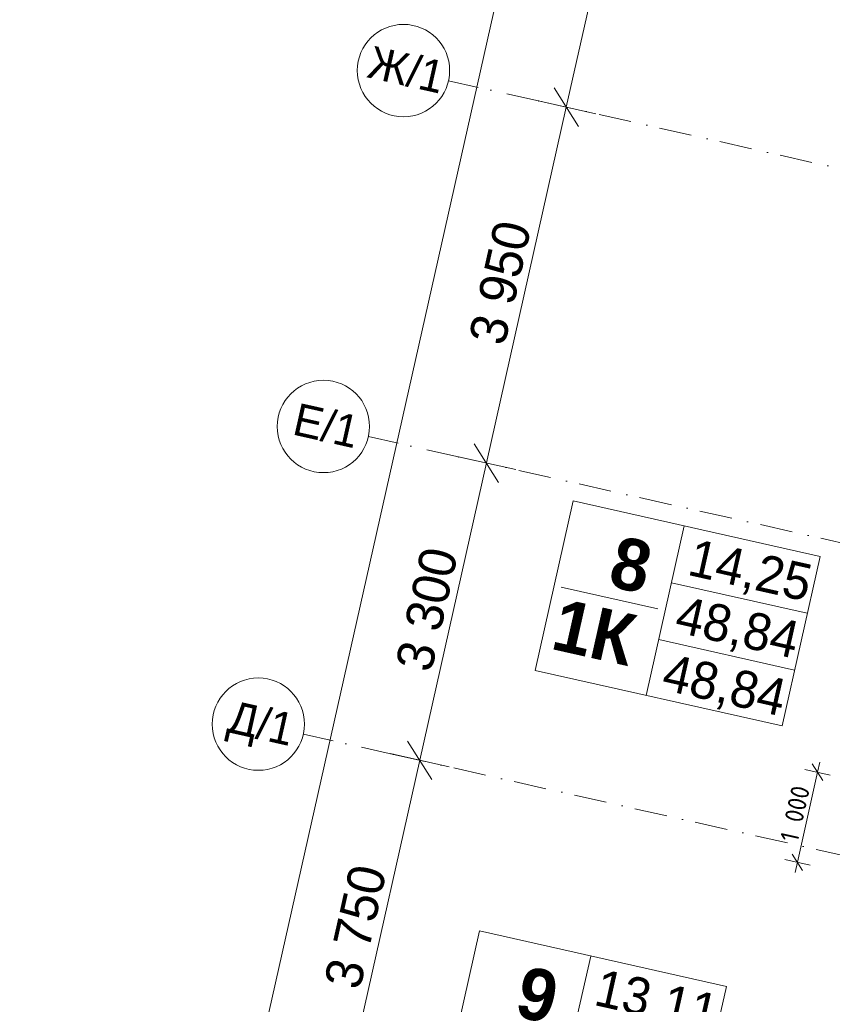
# Model space of a CAD drawing. Header units: millimetres. Extents: x -7213913 to -6930525, y 6129472 to 6355042.
# Tile 109 of 214: x -7212956 to -7204153, y 6172945 to 6183609. Entities that reach past the tile are written whole.
import ezdxf
from ezdxf.enums import TextEntityAlignment as Align

# ---------------------------------------------------------------- set-up
doc = ezdxf.new("R2010")
doc.units = ezdxf.units.MM
doc.header["$MEASUREMENT"] = 0
doc.linetypes.add('Штрихпунктирная', pattern=[670.277762, 352.777767, -176.388884, 0, -141.111112])
for name, color, linetype in [('S - квартира_маркер.АР', 7, 'Continuous'), ('АР-Чертеж-Оси_Осевые размеры.АР', 7, 'Continuous'), ('АР-Чертеж-Размеры.АР', 7, 'Continuous')]:
    doc.layers.add(name, color=color, linetype=linetype)
for name, color, linetype, lineweight in [('S - квартира_маркер.АР_Ном._пера__1', 7, 'Continuous', 0), ('АР-Чертеж-Оси_Осевые размеры.АР_Ном._пера__1', 7, 'Continuous', 0), ('АР-Чертеж-Оси_Осевые размеры.АР_Ном._пера__120', 7, 'Continuous', 0), ('АР-Чертеж-Размеры.АР_Ном._пера__1', 7, 'Continuous', 0)]:
    doc.layers.add(name, color=color, linetype=linetype, lineweight=lineweight)
doc.styles.add('РЎР“Р•РќР•Р\xa0Р\x98Р\xa0_РЎРўР\x98Р›Р¬_3', font='GOST_Common.ttf')
doc.styles.add('РЎР“Р•РќР•Р\xa0Р\x98Р\xa0_РЎРўР\x98Р›Р¬_4', font='GOTHICB.TTF')
doc.styles.add('РЎР“Р•РќР•Р\xa0Р\x98Р\xa0_РЎРўР\x98Р›Р¬_5', font='GOTHIC.TTF')
doc.dimstyles.new('СГЕНЕРИР_СТИЛЬ__1', dxfattribs={"dimtxt": 400, "dimasz": 332.5, "dimexe": 0.18, "dimexo": 0.0625, "dimgap": 0, "dimtad": 1, "dimdec": 0, "dimzin": 0, "dimdsep": 46, "dimtxsty": 'РЎР“Р•РќР•Р\xa0Р\x98Р\xa0_РЎРўР\x98Р›Р¬_5', "dimblk": 'ARROWHEAD_6', "dimblk1": 'ARROWHEAD_6', "dimblk2": 'ARROWHEAD_6', "dimcen": 0.09, "dimse1": 1, "dimse2": 1, "dimclrd": 7, "dimclre": 7, "dimclrt": 7, "dimazin": 0, "dimtfac": 1, "dimtdec": 4, "dimtmove": 0, "dimatfit": 3, "dimfxl": 1, "dimtolj": 1, "dimtzin": 0, "dimarcsym": 0})
doc.dimstyles.new('СГЕНЕРИР_СТИЛЬ__2', dxfattribs={"dimtxt": 400, "dimasz": 332.5, "dimexe": 0.18, "dimexo": 0.0625, "dimgap": 0, "dimtad": 1, "dimdec": 0, "dimzin": 0, "dimdsep": 46, "dimtxsty": 'РЎР“Р•РќР•Р\xa0Р\x98Р\xa0_РЎРўР\x98Р›Р¬_5', "dimblk": 'ARROWHEAD_6', "dimblk1": 'ARROWHEAD_6', "dimblk2": 'ARROWHEAD_6', "dimcen": 0.09, "dimse1": 1, "dimse2": 1, "dimclrd": 7, "dimclre": 7, "dimclrt": 7, "dimazin": 0, "dimtfac": 1, "dimtdec": 4, "dimtmove": 2, "dimatfit": 3, "dimfxl": 1, "dimtolj": 1, "dimtzin": 0, "dimarcsym": 0})
doc.dimstyles.new('СГЕНЕРИР_СТИЛЬ__3', dxfattribs={"dimtxt": 200, "dimasz": 142.5, "dimexe": 0.18, "dimexo": 0.0625, "dimgap": 0, "dimtad": 1, "dimdec": 0, "dimzin": 0, "dimdsep": 46, "dimtxsty": 'РЎР“Р•РќР•Р\xa0Р\x98Р\xa0_РЎРўР\x98Р›Р¬_3', "dimblk": 'ARROWHEAD_6', "dimblk1": 'ARROWHEAD_6', "dimblk2": 'ARROWHEAD_6', "dimcen": 0.09, "dimse1": 1, "dimse2": 1, "dimclrd": 7, "dimclre": 7, "dimclrt": 7, "dimazin": 0, "dimtfac": 1, "dimtdec": 4, "dimtmove": 0, "dimatfit": 3, "dimfxl": 1, "dimtolj": 1, "dimtzin": 0, "dimarcsym": 0})

# ---------------------------------------------------------------- blocks, each defined once
blk = doc.blocks.new('labelLabPP_FlatE34FrameRed3d[14]_10', base_point=(-7208024, 6173158))
at = {"layer": 'S - квартира_маркер.АР_Ном._пера__1', "color": 7, "linetype": 'Continuous', "lineweight": 0}
for p, q in [((-7207976, 6173739), (-7208388, 6171903)), ((-7207976, 6173739), (-7205300, 6173138)), ((-7206771, 6173468), (-7207184, 6171633)), ((-7205300, 6173138), (-7205712, 6171302)), ((-7208104, 6172803), (-7207055, 6172568)), ((-7206909, 6172853), (-7205438, 6172523)), ((-7207048, 6172238), (-7205576, 6171908)), ((-7208388, 6171903), (-7205712, 6171302))]:
    blk.add_line(p, q, dxfattribs=at)
at = {"layer": 'S - квартира_маркер.АР_Ном._пера__1', "color": 7, "lineweight": 0}
for tag, height, style, p in [('TS_FLATNUMBER', 560, 'РЎР“Р•РќР•Р\xa0Р\x98Р\xa0_РЎРўР\x98Р›Р¬_4', (-7206942, 6172957)), ('TS_LIVING_ROOM_AREA', 400, 'РЎР“Р•РќР•Р\xa0Р\x98Р\xa0_РЎРўР\x98Р›Р¬_5', (-7205401, 6172843)), ('TS_POSTFIXNUMROOMS', 560, 'РЎР“Р•РќР•Р\xa0Р\x98Р\xa0_РЎРўР\x98Р›Р¬_4', (-7207117, 6172176)), ('TS_WITHOUTBALK', 400, 'РЎР“Р•РќР•Р\xa0Р\x98Р\xa0_РЎРўР\x98Р›Р¬_5', (-7205540, 6172225)), ('TS_ALLSQUARE', 400, 'РЎР“Р•РќР•Р\xa0Р\x98Р\xa0_РЎРўР\x98Р›Р¬_5', (-7205680, 6171601))]:
    blk.add_attdef(tag, text='', height=height, rotation=347.3417, dxfattribs=dict(at, style=style)).set_placement(p, align=Align.MIDDLE_RIGHT)
blk = doc.blocks.new('labelLabPP_FlatE34FrameRed3d[58]_10', base_point=(-7207010, 6177817))
at = {"layer": 'S - квартира_маркер.АР_Ном._пера__1', "color": 7, "linetype": 'Continuous', "lineweight": 0}
for p, q in [((-7206962, 6178397), (-7207374, 6176562)), ((-7206962, 6178397), (-7204286, 6177796)), ((-7205757, 6178127), (-7206170, 6176291)), ((-7204286, 6177796), (-7204698, 6175961)), ((-7205896, 6177512), (-7204424, 6177181)), ((-7207090, 6177462), (-7206042, 6177227)), ((-7206034, 6176897), (-7204562, 6176566)), ((-7207374, 6176562), (-7204698, 6175961))]:
    blk.add_line(p, q, dxfattribs=at)
at = {"layer": 'S - квартира_маркер.АР_Ном._пера__1', "color": 7, "lineweight": 0}
for tag, height, style, p in [('TS_FLATNUMBER', 560, 'РЎР“Р•РќР•Р\xa0Р\x98Р\xa0_РЎРўР\x98Р›Р¬_4', (-7205928, 6177616)), ('TS_POSTFIXNUMROOMS', 560, 'РЎР“Р•РќР•Р\xa0Р\x98Р\xa0_РЎРўР\x98Р›Р¬_4', (-7206103, 6176835)), ('TS_LIVING_ROOM_AREA', 400, 'РЎР“Р•РќР•Р\xa0Р\x98Р\xa0_РЎРўР\x98Р›Р¬_5', (-7204387, 6177502)), ('TS_WITHOUTBALK', 400, 'РЎР“Р•РќР•Р\xa0Р\x98Р\xa0_РЎРўР\x98Р›Р¬_5', (-7204526, 6176884)), ('TS_ALLSQUARE', 400, 'РЎР“Р•РќР•Р\xa0Р\x98Р\xa0_РЎРўР\x98Р›Р¬_5', (-7204667, 6176259))]:
    blk.add_attdef(tag, text='', height=height, rotation=347.3417, dxfattribs=dict(at, style=style)).set_placement(p, align=Align.MIDDLE_RIGHT)
blk = doc.blocks.new('*D904', base_point=(-6566190, 6562678))
at = {"layer": 'АР-Чертеж-Оси_Осевые размеры.АР_Ном._пера__1', "color": 7, "linetype": 'Continuous', "lineweight": 0, "transparency": 16777216}
for p, q in [((-7209445, 6171929), (-7208623, 6175588)), ((-7209578, 6172138), (-7209313, 6171720)), ((-7209125, 6171857), (-7209765, 6172001)), ((-7210041, 6169275), (-7209445, 6171929)), ((-7210174, 6169484), (-7209909, 6169066)), ((-7210760, 6166075), (-7210041, 6169275)), ((-7209721, 6169203), (-7210361, 6169347))]:
    blk.add_line(p, q, dxfattribs=at)
at = {"layer": 'АР-Чертеж-Оси_Осевые размеры.АР_Ном._пера__1', "color": 7, "lineweight": 0, "transparency": 16777216, "insert": (-7209976, 6169932), "char_height": 400, "attachment_point": 7, "rotation": 77.3417, "style": 'РЎР“Р•РќР•Р\xa0Р\x98Р\xa0_РЎРўР\x98Р›Р¬_5'}
blk.add_mtext('\\A1;{\\pql;\\fCentury Gothic|b0|i0|c204|p0;\\W1.000000;2\xa0720}', dxfattribs=at)
blk = doc.blocks.new('ARROWHEAD_6')
at = {"color": 0, "linetype": 'Continuous', "lineweight": 0}
for p, q in [((-0.5, -0.5), (0.5, 0.5)), ((0, 0), (-1, 0))]:
    blk.add_line(p, q, dxfattribs=at)
blk = doc.blocks.new('*D905', base_point=(-6566190, 6562678))
at = {"layer": 'АР-Чертеж-Оси_Осевые размеры.АР_Ном._пера__1', "color": 7, "linetype": 'Continuous', "lineweight": 0, "transparency": 16777216}
for p, q in [((-7208623, 6175588), (-7207900, 6178808)), ((-7208756, 6175797), (-7208491, 6175379)), ((-7209445, 6171929), (-7208623, 6175588)), ((-7208303, 6175516), (-7208944, 6175660)), ((-7209578, 6172138), (-7209313, 6171720))]:
    blk.add_line(p, q, dxfattribs=at)
at = {"layer": 'АР-Чертеж-Оси_Осевые размеры.АР_Ном._пера__1', "color": 7, "lineweight": 0, "transparency": 16777216, "insert": (-7209267, 6173088), "char_height": 400, "attachment_point": 7, "rotation": 77.3417, "style": 'РЎР“Р•РќР•Р\xa0Р\x98Р\xa0_РЎРўР\x98Р›Р¬_5'}
blk.add_mtext('\\A1;{\\pql;\\fCentury Gothic|b0|i0|c204|p0;\\W1.000000;3\xa0750}', dxfattribs=at)
blk = doc.blocks.new('*D906', base_point=(-6566190, 6562678))
at = {"layer": 'АР-Чертеж-Оси_Осевые размеры.АР_Ном._пера__1', "color": 7, "linetype": 'Continuous', "lineweight": 0, "transparency": 16777216}
for p, q in [((-7208033, 6179017), (-7207768, 6178598)), ((-7207580, 6178736), (-7208220, 6178879)), ((-7208623, 6175588), (-7207900, 6178808)), ((-7208756, 6175797), (-7208491, 6175379))]:
    blk.add_line(p, q, dxfattribs=at)
at = {"layer": 'АР-Чертеж-Оси_Осевые размеры.АР_Ном._пера__1', "color": 7, "lineweight": 0, "transparency": 16777216, "insert": (-7208494, 6176527), "char_height": 400, "attachment_point": 7, "rotation": 77.3417, "style": 'РЎР“Р•РќР•Р\xa0Р\x98Р\xa0_РЎРўР\x98Р›Р¬_5'}
blk.add_mtext('\\A1;{\\pql;\\fCentury Gothic|b0|i0|c204|p0;\\W1.000000;3\xa0300}', dxfattribs=at)
blk = doc.blocks.new('*D907', base_point=(-6566190, 6562678))
at = {"layer": 'АР-Чертеж-Оси_Осевые размеры.АР_Ном._пера__1', "color": 7, "linetype": 'Continuous', "lineweight": 0, "transparency": 16777216}
for p, q in [((-7207035, 6182662), (-7205913, 6187657)), ((-7207167, 6182871), (-7206902, 6182452)), ((-7206715, 6182590), (-7207355, 6182733)), ((-7207900, 6178808), (-7207035, 6182662)), ((-7208033, 6179017), (-7207768, 6178598)), ((-7207580, 6178736), (-7208220, 6178879)), ((-7208623, 6175588), (-7207900, 6178808))]:
    blk.add_line(p, q, dxfattribs=at)
at = {"layer": 'АР-Чертеж-Оси_Осевые размеры.АР_Ном._пера__1', "color": 7, "lineweight": 0, "transparency": 16777216, "insert": (-7207700, 6180064), "char_height": 400, "attachment_point": 7, "rotation": 77.3417, "style": 'РЎР“Р•РќР•Р\xa0Р\x98Р\xa0_РЎРўР\x98Р›Р¬_5'}
blk.add_mtext('\\A1;{\\pql;\\fCentury Gothic|b0|i0|c204|p0;\\W1.000000;3\xa0950}', dxfattribs=at)
blk = doc.blocks.new('*D908', base_point=(-6566190, 6562678))
at = {"layer": 'АР-Чертеж-Оси_Осевые размеры.АР_Ном._пера__1', "color": 7, "linetype": 'Continuous', "lineweight": 0, "transparency": 16777216}
for p, q in [((-7205913, 6187657), (-7205367, 6190087)), ((-7206045, 6187866), (-7205780, 6187448)), ((-7205593, 6187585), (-7206233, 6187729)), ((-7207035, 6182662), (-7205913, 6187657)), ((-7207167, 6182871), (-7206902, 6182452))]:
    blk.add_line(p, q, dxfattribs=at)
at = {"layer": 'АР-Чертеж-Оси_Осевые размеры.АР_Ном._пера__1', "color": 7, "lineweight": 0, "transparency": 16777216, "insert": (-7206706, 6184489), "char_height": 400, "attachment_point": 7, "rotation": 77.3417, "style": 'РЎР“Р•РќР•Р\xa0Р\x98Р\xa0_РЎРўР\x98Р›Р¬_5'}
blk.add_mtext('\\A1;{\\pql;\\fCentury Gothic|b0|i0|c204|p0;\\W1.000000;5\xa0120}', dxfattribs=at)
blk = doc.blocks.new('*D913', base_point=(-6566190, 6562678))
at = {"layer": 'АР-Чертеж-Оси_Осевые размеры.АР_Ном._пера__1', "color": 7, "linetype": 'Continuous', "lineweight": 0, "transparency": 16777216}
for p, q in [((-7202989, 6205216), (-7203047, 6204960)), ((-7202915, 6204750), (-7203179, 6205169)), ((-7203367, 6205031), (-7202727, 6204888)), ((-7203047, 6204960), (-7212636, 6162263)), ((-7212769, 6162472), (-7212504, 6162054)), ((-7212956, 6162335), (-7212316, 6162191)), ((-7212636, 6162263), (-7212694, 6162007))]:
    blk.add_line(p, q, dxfattribs=at)
at = {"layer": 'АР-Чертеж-Оси_Осевые размеры.АР_Ном._пера__1', "color": 7, "lineweight": 0, "transparency": 16777216, "insert": (-7207709, 6184565), "char_height": 400, "attachment_point": 7, "rotation": 77.3417, "style": 'РЎР“Р•РќР•Р\xa0Р\x98Р\xa0_РЎРўР\x98Р›Р¬_5'}
blk.add_mtext('\\A1;{\\pql;\\fCentury Gothic|b0|i0|c204|p0;\\W1.000000;43\xa0760}', dxfattribs=at)
blk = doc.blocks.new('*D981', base_point=(-6566190, 6562678))
at = {"layer": 'АР-Чертеж-Размеры.АР_Ном._пера__1', "color": 7, "linetype": 'Continuous', "lineweight": 0, "transparency": 16777216}
for p, q in [((-7204313, 6175459), (-7204288, 6175569)), ((-7204532, 6174484), (-7204313, 6175459)), ((-7204176, 6175428), (-7204450, 6175490)), ((-7204256, 6175370), (-7204370, 6175549)), ((-7204395, 6174453), (-7204669, 6174514)), ((-7204589, 6174573), (-7204475, 6174394)), ((-7204557, 6174374), (-7204532, 6174484))]:
    blk.add_line(p, q, dxfattribs=at)
at = {"layer": 'АР-Чертеж-Размеры.АР_Ном._пера__1', "color": 7, "lineweight": 0, "transparency": 16777216, "insert": (-7204527, 6174690), "char_height": 200, "attachment_point": 7, "rotation": 77.3417, "style": 'РЎР“Р•РќР•Р\xa0Р\x98Р\xa0_РЎРўР\x98Р›Р¬_3'}
blk.add_mtext('\\A1;{\\pql;\\fGOST Common|b0|i0|c204|p0;\\W1.000000;1\xa0000}', dxfattribs=at)
blk = doc.blocks.new('*D982', base_point=(-6566190, 6562678))
at = {"layer": 'АР-Чертеж-Размеры.АР_Ном._пера__1', "color": 7, "linetype": 'Continuous', "lineweight": 0, "transparency": 16777216}
for p, q in [((-7203456, 6178931), (-7203570, 6179111)), ((-7203513, 6179021), (-7203488, 6179131)), ((-7203732, 6178045), (-7203513, 6179021)), ((-7203376, 6178990), (-7203650, 6179052)), ((-7203789, 6178135), (-7203675, 6177956)), ((-7203595, 6178014), (-7203869, 6178076)), ((-7203757, 6177936), (-7203732, 6178045))]:
    blk.add_line(p, q, dxfattribs=at)
at = {"layer": 'АР-Чертеж-Размеры.АР_Ном._пера__1', "color": 7, "lineweight": 0, "transparency": 16777216, "insert": (-7203727, 6178251), "char_height": 200, "attachment_point": 7, "rotation": 77.3417, "style": 'РЎР“Р•РќР•Р\xa0Р\x98Р\xa0_РЎРўР\x98Р›Р¬_3'}
blk.add_mtext('\\A1;{\\pql;\\fGOST Common|b0|i0|c204|p0;\\W1.000000;1\xa0000}', dxfattribs=at)
blk = doc.blocks.new('Стандартный Маркер Сетки[192]_10', base_point=(-7208311, 6182948))
at = {"layer": 'АР-Чертеж-Оси_Осевые размеры.АР_Ном._пера__120', "color": 7, "linetype": 'Штрихпунктирная', "lineweight": 0}
for q in [(-7208311, 6182948), (-7183218, 6177312), (-7207335, 6182729)]:
    blk.add_line((-7207335, 6182729), q, dxfattribs=at)
at = {"layer": 'АР-Чертеж-Оси_Осевые размеры.АР_Ном._пера__120', "color": 7, "linetype": 'Continuous', "lineweight": 0}
blk.add_circle((-7208799, 6183058), 500, dxfattribs=at)
at = {"layer": 'АР-Чертеж-Оси_Осевые размеры.АР_Ном._пера__120', "color": 7, "linetype": 'Штрихпунктирная', "lineweight": 0}
blk.add_point((-7207335, 6182729), dxfattribs=at)
at = {"layer": 'АР-Чертеж-Оси_Осевые размеры.АР_Ном._пера__120', "color": 7, "lineweight": 0, "style": 'РЎР“Р•РќР•Р\xa0Р\x98Р\xa0_РЎРўР\x98Р›Р¬_5'}
blk.add_attdef('AC_MarkerText_1', text='', height=350, rotation=347.3417, dxfattribs=at).set_placement((-7208729, 6183239), align=Align.TOP_CENTER)
blk = doc.blocks.new('Стандартный Маркер Сетки[193]_10', base_point=(-7209883, 6175871))
at = {"layer": 'АР-Чертеж-Оси_Осевые размеры.АР_Ном._пера__120', "color": 7, "linetype": 'Штрихпунктирная', "lineweight": 0}
for q in [(-7209883, 6175871), (-7184807, 6170239), (-7208908, 6175652)]:
    blk.add_line((-7208908, 6175652), q, dxfattribs=at)
at = {"layer": 'АР-Чертеж-Оси_Осевые размеры.АР_Ном._пера__120', "color": 7, "linetype": 'Continuous', "lineweight": 0}
blk.add_circle((-7210371, 6175980), 500, dxfattribs=at)
at = {"layer": 'АР-Чертеж-Оси_Осевые размеры.АР_Ном._пера__120', "color": 7, "linetype": 'Штрихпунктирная', "lineweight": 0}
blk.add_point((-7208908, 6175652), dxfattribs=at)
at = {"layer": 'АР-Чертеж-Оси_Осевые размеры.АР_Ном._пера__120', "color": 7, "lineweight": 0, "style": 'РЎР“Р•РќР•Р\xa0Р\x98Р\xa0_РЎРўР\x98Р›Р¬_5'}
blk.add_attdef('AC_MarkerText_1', text='', height=350, rotation=347.3417, dxfattribs=at).set_placement((-7210301, 6176161), align=Align.TOP_CENTER)
blk = doc.blocks.new('Стандартный Маркер Сетки[197]_10', base_point=(-7209178, 6179095))
at = {"layer": 'АР-Чертеж-Оси_Осевые размеры.АР_Ном._пера__120', "color": 7, "linetype": 'Штрихпунктирная', "lineweight": 0}
for q in [(-7209178, 6179095), (-7184084, 6173458), (-7208203, 6178875)]:
    blk.add_line((-7208203, 6178875), q, dxfattribs=at)
at = {"layer": 'АР-Чертеж-Оси_Осевые размеры.АР_Ном._пера__120', "color": 7, "linetype": 'Continuous', "lineweight": 0}
blk.add_circle((-7209666, 6179204), 500, dxfattribs=at)
at = {"layer": 'АР-Чертеж-Оси_Осевые размеры.АР_Ном._пера__120', "color": 7, "linetype": 'Штрихпунктирная', "lineweight": 0}
blk.add_point((-7208203, 6178875), dxfattribs=at)
at = {"layer": 'АР-Чертеж-Оси_Осевые размеры.АР_Ном._пера__120', "color": 7, "lineweight": 0, "style": 'РЎР“Р•РќР•Р\xa0Р\x98Р\xa0_РЎРўР\x98Р›Р¬_5'}
blk.add_attdef('AC_MarkerText_1', text='', height=350, rotation=347.3417, dxfattribs=at).set_placement((-7209596, 6179385), align=Align.TOP_CENTER)
blk = doc.blocks.new('Стандартный Маркер Сетки[211]_10', base_point=(-7208311, 6182948))
at = {"layer": 'АР-Чертеж-Оси_Осевые размеры.АР_Ном._пера__120', "color": 7, "linetype": 'Штрихпунктирная', "lineweight": 0}
for q in [(-7208311, 6182948), (-7183218, 6177312), (-7207335, 6182729)]:
    blk.add_line((-7207335, 6182729), q, dxfattribs=at)
at = {"layer": 'АР-Чертеж-Оси_Осевые размеры.АР_Ном._пера__120', "color": 7, "linetype": 'Continuous', "lineweight": 0}
blk.add_circle((-7208799, 6183058), 500, dxfattribs=at)
at = {"layer": 'АР-Чертеж-Оси_Осевые размеры.АР_Ном._пера__120', "color": 7, "linetype": 'Штрихпунктирная', "lineweight": 0}
blk.add_point((-7207335, 6182729), dxfattribs=at)
at = {"layer": 'АР-Чертеж-Оси_Осевые размеры.АР_Ном._пера__120', "color": 7, "lineweight": 0, "style": 'РЎР“Р•РќР•Р\xa0Р\x98Р\xa0_РЎРўР\x98Р›Р¬_5'}
blk.add_attdef('AC_MarkerText_1', text='', height=350, rotation=347.3417, dxfattribs=at).set_placement((-7208729, 6183239), align=Align.TOP_CENTER)
blk = doc.blocks.new('Стандартный Маркер Сетки[212]_10', base_point=(-7209883, 6175871))
at = {"layer": 'АР-Чертеж-Оси_Осевые размеры.АР_Ном._пера__120', "color": 7, "linetype": 'Штрихпунктирная', "lineweight": 0}
for q in [(-7209883, 6175871), (-7184807, 6170239), (-7208908, 6175652)]:
    blk.add_line((-7208908, 6175652), q, dxfattribs=at)
at = {"layer": 'АР-Чертеж-Оси_Осевые размеры.АР_Ном._пера__120', "color": 7, "linetype": 'Continuous', "lineweight": 0}
blk.add_circle((-7210371, 6175980), 500, dxfattribs=at)
at = {"layer": 'АР-Чертеж-Оси_Осевые размеры.АР_Ном._пера__120', "color": 7, "linetype": 'Штрихпунктирная', "lineweight": 0}
blk.add_point((-7208908, 6175652), dxfattribs=at)
at = {"layer": 'АР-Чертеж-Оси_Осевые размеры.АР_Ном._пера__120', "color": 7, "lineweight": 0, "style": 'РЎР“Р•РќР•Р\xa0Р\x98Р\xa0_РЎРўР\x98Р›Р¬_5'}
blk.add_attdef('AC_MarkerText_1', text='', height=350, rotation=347.3417, dxfattribs=at).set_placement((-7210301, 6176161), align=Align.TOP_CENTER)
blk = doc.blocks.new('Стандартный Маркер Сетки[216]_10', base_point=(-7209178, 6179095))
at = {"layer": 'АР-Чертеж-Оси_Осевые размеры.АР_Ном._пера__120', "color": 7, "linetype": 'Штрихпунктирная', "lineweight": 0}
for q in [(-7209178, 6179095), (-7184084, 6173458), (-7208203, 6178875)]:
    blk.add_line((-7208203, 6178875), q, dxfattribs=at)
at = {"layer": 'АР-Чертеж-Оси_Осевые размеры.АР_Ном._пера__120', "color": 7, "linetype": 'Continuous', "lineweight": 0}
blk.add_circle((-7209666, 6179204), 500, dxfattribs=at)
at = {"layer": 'АР-Чертеж-Оси_Осевые размеры.АР_Ном._пера__120', "color": 7, "linetype": 'Штрихпунктирная', "lineweight": 0}
blk.add_point((-7208203, 6178875), dxfattribs=at)
at = {"layer": 'АР-Чертеж-Оси_Осевые размеры.АР_Ном._пера__120', "color": 7, "lineweight": 0, "style": 'РЎР“Р•РќР•Р\xa0Р\x98Р\xa0_РЎРўР\x98Р›Р¬_5'}
blk.add_attdef('AC_MarkerText_1', text='', height=350, rotation=347.3417, dxfattribs=at).set_placement((-7209596, 6179385), align=Align.TOP_CENTER)

msp = doc.modelspace()

# ---------------------------------------------------------------- block references
at = {"layer": 'S - квартира_маркер.АР', "color": 104, "linetype": 'Continuous', "lineweight": 15, "true_color": 0x029e21}
for name, p, values in [('labelLabPP_FlatE34FrameRed3d[58]_10', (-7207010, 6177816.8), {'TS_POSTFIXNUMROOMS': '1К ', 'TS_FLATNUMBER': ' 8 ', 'TS_LIVING_ROOM_AREA': '14,25', 'TS_WITHOUTBALK': '48,84', 'TS_ALLSQUARE': '48,84'}), ('labelLabPP_FlatE34FrameRed3d[14]_10', (-7208023.9, 6173158.3), {'TS_POSTFIXNUMROOMS': '1К ', 'TS_FLATNUMBER': ' 9 ', 'TS_LIVING_ROOM_AREA': '13,11', 'TS_WITHOUTBALK': '40,68', 'TS_ALLSQUARE': '40,68'})]:
    msp.add_blockref(name, p, dxfattribs=at).add_auto_attribs(values)
at = {"layer": 'АР-Чертеж-Оси_Осевые размеры.АР', "color": 8, "linetype": 'Continuous', "lineweight": 15}
for name, p, values in [('Стандартный Маркер Сетки[192]_10', (-7208310.8, 6182948.1), {'AC_MarkerText_1': 'Ж/1'}), ('Стандартный Маркер Сетки[211]_10', (-7208310.8, 6182948.1), {'AC_MarkerText_1': 'Ж/1'}), ('Стандартный Маркер Сетки[197]_10', (-7209178.4, 6179094.6), {'AC_MarkerText_1': 'Е/1'}), ('Стандартный Маркер Сетки[216]_10', (-7209178.4, 6179094.6), {'AC_MarkerText_1': 'Е/1'}), ('Стандартный Маркер Сетки[193]_10', (-7209883.2, 6175870.7), {'AC_MarkerText_1': 'Д/1'}), ('Стандартный Маркер Сетки[212]_10', (-7209883.2, 6175870.7), {'AC_MarkerText_1': 'Д/1'})]:
    msp.add_blockref(name, p, dxfattribs=at).add_auto_attribs(values)

# ---------------------------------------------------------------- dimensions: what is measured, and where the dimension line sits
at = {"layer": 'АР-Чертеж-Оси_Осевые размеры.АР', "color": 7, "linetype": 'Continuous', "lineweight": 0}
for base, p1, p2, angle, dimstyle, picture, middle in [((-7212636.3, 6162263.2), (-7203353.8, 6205028.5), (-7212924.8, 6162328), 257.34172, 'СГЕНЕРИР_СТИЛЬ__2', '*D913', (-7207720.9, 6185426.5)), ((-7205912.7, 6187657), (-7206486.7, 6182538.4), (-7207190.9, 6187944.1), 77.34172, 'СГЕНЕРИР_СТИЛЬ__1', '*D908', (-7206751, 6185202.3)), ((-7207034.7, 6182661.5), (-7209178.4, 6179094.6), (-7206486.7, 6182538.4), 77.34172, 'СГЕНЕРИР_СТИЛЬ__1', '*D907', (-7207744.8, 6180777.6)), ((-7207900.3, 6178807.5), (-7208045, 6175457.8), (-7209178.4, 6179094.6), 77.34172, 'СГЕНЕРИР_СТИЛЬ__1', '*D906', (-7208539.1, 6177240.7)), ((-7208623.4, 6175587.7), (-7210705, 6172211.8), (-7208045, 6175457.8), 77.34172, 'СГЕНЕРИР_СТИЛЬ__1', '*D905', (-7209311.6, 6173801.3)), ((-7209445.2, 6171928.8), (-7211301, 6169557.9), (-7210705, 6172211.8), 77.34172, 'СГЕНЕРИР_СТИЛЬ__1', '*D904', (-7210020.5, 6170645))]:
    dim = msp.add_linear_dim(base=base, p1=p1, p2=p2, angle=angle, dimstyle=dimstyle, dxfattribs=at)
    dim.commit()
    dim.dimension.update_dxf_attribs({"geometry": picture, "text_midpoint": middle, "dimtype": 160, "text_rotation": 77.34172})
at = {"layer": 'АР-Чертеж-Размеры.АР', "color": 7, "linetype": 'Continuous', "lineweight": 0}
for base, p1, p2, picture, middle in [((-7203513, 6179021.1), (-7203732.1, 6178045.3), (-7203513, 6179021.1), '*D982', (-7203749.2, 6178608.1)), ((-7204313, 6175459.3), (-7204532.1, 6174483.5), (-7204313, 6175459.3), '*D981', (-7204549.2, 6175046.3))]:
    dim = msp.add_linear_dim(base=base, p1=p1, p2=p2, angle=77.34172, dimstyle='СГЕНЕРИР_СТИЛЬ__3', dxfattribs=at)
    dim.commit()
    dim.dimension.update_dxf_attribs({"geometry": picture, "text_midpoint": middle, "dimtype": 160, "text_rotation": 77.34172})

doc.saveas('drawing.dxf')
